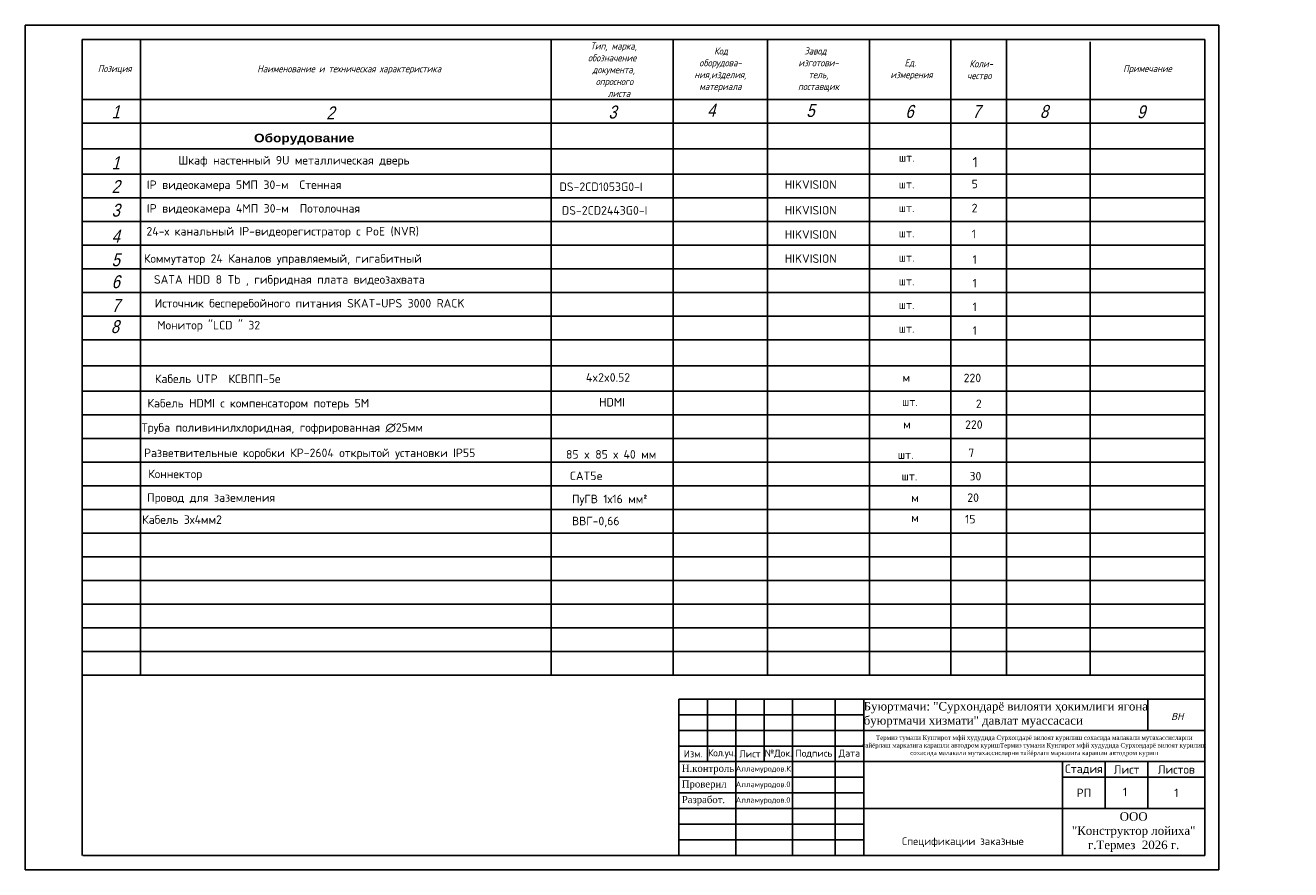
# Model space of a CAD drawing. Header units: millimetres. Extents: x -228268 to 1513407, y -439898 to -137408.
# Tile 122 of 128: x 365697 to 410223, y -305859 to -276159. Entities that reach past the tile are written whole.
import ezdxf
from ezdxf.enums import TextEntityAlignment as Align

# ---------------------------------------------------------------- set-up
doc = ezdxf.new("R2010")
doc.units = ezdxf.units.MM
for name, color, linetype in [('Заголовки (Headings) RU', 7, 'Continuous'), ('Штамп опасные', 7, 'Continuous'), ('Электрика', 7, 'Continuous')]:
    doc.layers.add(name, color=color, linetype=linetype)
doc.styles.add('GOST', font='isocpeur.ttf')
doc.styles.add('ISOCPEUR', font='isocpeur.ttf', dxfattribs={"height": 5})
doc.styles.add('Spec_style', font='wwcade.shx', dxfattribs={"width": 0.85, "oblique": 15})
doc.styles.get("Standard").update_dxf_attribs({"font": 'isocpeur.ttf'})
doc.styles.add('V@ler@Live', font='isocpeur.ttf')
doc.styles.add('ViTEXT', font='isocpeur.ttf')
doc.styles.add('Заголовок', font='ariblk.ttf', dxfattribs={"height": 5})
doc.styles.add('Миржалол', font='isocpeui.ttf', dxfattribs={"height": 250})

# ---------------------------------------------------------------- blocks, each defined once
blk = doc.blocks.new('*T422')
at = {"layer": 'Штамп опасные', "transparency": 16777216}
for p, q in [((0, 0), (18500, 0)), ((0, 0), (0, -5500)), ((1000, 0), (1000, -2200)), ((2000, 0), (2000, -5500)), ((3000, 0), (3000, -2200)), ((4000, 0), (4000, -5500)), ((5500, 0), (5500, -5500)), ((6500, 0), (6500, -5500)), ((16500, 0), (16500, -1100)), ((18500, 0), (18500, -5500)), ((0, -550), (6500, -550)), ((0, -1100), (18500, -1100)), ((0, -1650), (6500, -1650)), ((0, -2200), (13500, -2200)), ((13500, -2200), (13500, -2750)), ((15000, -2200), (15000, -3850)), ((16500, -2200), (16500, -3850)), ((0, -2750), (6500, -2750)), ((13500, -2750), (18500, -2750)), ((0, -3300), (6500, -3300)), ((0, -3850), (18500, -3850)), ((13500, -3850), (13500, -5500)), ((0, -4400), (6500, -4400)), ((0, -4950), (6500, -4950)), ((0, -5500), (18500, -5500))]:
    blk.add_line(p, q, dxfattribs=at)
at = {"layer": 'Штамп опасные', "color": 0, "linetype": 'ByBlock', "lineweight": -2, "transparency": 16777216}
for p, q in [((13500, -2200), (18500, -2200)), ((13500, -2750), (13500, -3850))]:
    blk.add_line(p, q, dxfattribs=at)
at = {"layer": 'Штамп опасные', "lineweight": 25, "transparency": 16777216, "attachment_point": 5, "style": 'ViTEXT'}
for s, insert, char_height, width in [('Изм.', (500, -1925), 250, 1000), ('Лист', (2500, -1925), 250, 1000), ('№Док.\\P', (3500, -1925), 250, 1000), ('Подпись', (4750, -1925), 250, 1500), ('Дата', (6000, -1925), 250, 1000), ('{\\T0.95;Кол.уч.}', (1500, -1925), 250, 1000), ('Стадия', (14250, -2475), 300, 1500), ('Лист', (15750, -2475), 300, 1500), ('Листов', (17500, -2475), 300, 2000), ('РП', (14250, -3300), 300, 1500), ('1', (17500, -3300), 300, 2000)]:
    blk.add_mtext(s, dxfattribs=dict(at, insert=insert, char_height=char_height, width=width))

msp = doc.modelspace()

# ---------------------------------------------------------------- linework, layer by layer
at = {"linetype": 'ByBlock', "lineweight": 25, "transparency": 33554687}
msp.add_line((365696.6, -305858.9), (365696.6, -276158.9), dxfattribs=at)
at = {"lineweight": 25, "ltscale": 100, "transparency": 33554687}
for p, q in [((365696.6, -276158.9), (407696.6, -276158.9)), ((407696.6, -276158.9), (407696.6, -305858.9)), ((365696.6, -305858.9), (407696.6, -305858.9))]:
    msp.add_line(p, q, dxfattribs=at)
at = {"linetype": 'Continuous', "lineweight": 25, "transparency": 33554687}
for p, q in [((367696.6, -276658.9), (367696.6, -305358.9)), ((407196.6, -305358.9), (407196.6, -276658.9)), ((367717.4, -305358.9), (407196.6, -305358.9))]:
    msp.add_line(p, q, dxfattribs=at)
at = {"color": 0, "linetype": 'Continuous', "transparency": 33554687}
for p, q in [((367696.6, -276658.9), (407196.6, -276658.9)), ((369755.5, -276673.9), (369755.5, -299019.7)), ((384198.3, -276673.9), (384198.3, -299019.7)), ((388492.8, -276673.2), (388492.8, -299019.7)), ((391815.2, -276673.2), (391815.2, -299019.7)), ((395400.7, -276673.2), (395400.7, -299019.7)), ((398269.1, -276673.2), (398269.1, -299019.7)), ((400224.8, -276673.2), (400224.8, -299019.7)), ((403167, -276738.3), (403167, -299019.7)), ((367696.6, -278766.4), (407196.6, -278766.4)), ((367696.6, -279599.6), (407196.6, -279599.6)), ((367696.6, -282227.8), (407196.6, -282227.8)), ((367696.6, -283061), (407196.6, -283061)), ((367696.6, -283894.1), (407196.6, -283894.1)), ((367696.6, -284727.3), (407196.6, -284727.3)), ((367696.6, -285560.4), (407196.6, -285560.4)), ((367696.6, -286393.6), (407196.6, -286393.6)), ((367696.6, -289855), (407196.6, -289855)), ((367696.6, -290688.1), (407196.6, -290688.1)), ((367696.6, -291521.3), (407196.6, -291521.3)), ((367696.6, -292354.4), (407196.6, -292354.4)), ((367696.6, -293187.6), (407196.6, -293187.6)), ((367696.6, -294020.7), (407196.6, -294020.7)), ((367696.6, -294853.9), (407196.6, -294853.9)), ((367696.6, -295687.1), (407196.6, -295687.1)), ((367696.6, -296520.2), (407196.6, -296520.2)), ((367696.6, -297353.4), (407196.6, -297353.4)), ((367696.6, -298186.5), (407196.6, -298186.5)), ((367696.6, -299019.7), (407196.6, -299019.7))]:
    msp.add_line(p, q, dxfattribs=at)
at = {"transparency": 33554687}
for p, q in [((367696.6, -280508.2), (407196.6, -280508.2)), ((367696.6, -281394.7), (407196.6, -281394.7)), ((367696.6, -289021.8), (407196.6, -289021.8))]:
    msp.add_line(p, q, dxfattribs=at)
at = {"layer": 'Заголовки (Headings) RU', "color": 7}
for p, q in [((367696.6, -287226.7), (407196.6, -287226.7)), ((367696.6, -288135.3), (407196.6, -288135.3))]:
    msp.add_line(p, q, dxfattribs=at)

# ---------------------------------------------------------------- block references
msp.add_blockref('*T422', (388696.6, -299858.9))

# ---------------------------------------------------------------- texts
at = {"transparency": 33554687, "style": 'Spec_style', "oblique": 15, "width": 0.85}
for s, p in [('1', (368879.6, -279200.9)), ('2', (376433, -279239.8)), ('3', (386358.4, -279208.4)), ('4', (389837.1, -279141.8)), ('5', (393324.8, -279155.7)), ('6', (396808.2, -279188.7)), ('7', (399164.5, -279188.4)), ('8', (401545, -279188.4)), ('9', (404961.5, -279201.8)), ('1', (368879.6, -280996)), ('2', (368879.6, -281829.2)), ('3', (368879.6, -282662.3)), ('4', (368879.6, -283574.3)), ('5', (368879.6, -284407.4)), ('6', (368879.6, -285178.6)), ('7', (368879.6, -286011.7)), ('8', (368851, -286756.6))]:
    msp.add_text(s, height=455, dxfattribs=at).set_placement(p, align=Align.MIDDLE_CENTER)
at = {"ltscale": 100, "transparency": 33554687, "char_height": 250, "attachment_point": 5, "style": 'GOST'}
for s, insert, width in [('\\pi107.155;{\\Fsimplex|c204;\\Q15;\\W0.85;Тип, марка, \\P\\pi0;обозначение \\P\\pi109.6275;документа,\\P\\pi160.72;опросного \\P\\pi482.9925;листа}', (386345.5, -277719.8), 4294.591), ('\\pi-219.6225;{\\Fsimplex|c204;\\Q15;\\W0.85;Завод \\P\\pi0;изготови-\\Pтель, \\Pпоставщик}', (393608, -277719.8), 3585.484), ('\\pi231.8475;{\\Fsimplex|c204;\\Q15;\\W0.85;Наименование и техническая характеристика}', (376976.9, -277720.2), 14442.714), ('\\pi43.025;{\\Fsimplex|c204;\\Q15;\\W0.85;Код \\P\\pi0;oборудова-\\Pния,изделия, \\Pматериала}', (390154, -277719.8), 3322.377), ('{\\Fsimplex|c204;\\Q15;\\W0.85;Ед.\\P\\pi89.0525;измерения}', (396834.9, -277719.8), 2868.387), ('\\pi170.77;{\\Fsimplex|c204;\\Q15;\\W0.85;Коли-\\P\\pi33.33;чество}', (399247, -277719.8), 1955.718), ('\\pi231.8475;{\\Fsimplex|c204;\\Q15;\\W0.85;Позиция}', (368726.1, -277712.7), 2058.931), ('{\\Fsimplex|c204;\\Q15;\\W0.85;Примечание}', (405181.8, -277712.7), 4029.654)]:
    msp.add_mtext(s, dxfattribs=dict(at, insert=insert, width=width))
at = {"color": 0, "lineweight": 25, "ltscale": 0.1, "insert": (403906.3, -302975.8), "char_height": 300, "attachment_point": 1}
msp.add_mtext_dynamic_manual_height_columns('\\pxqc;1', width=980.425, gutter_width=1250, heights=[0], dxfattribs=at)
at = {"color": 0, "lineweight": 25, "ltscale": 20, "insert": (398687, -304894.7), "char_height": 270, "attachment_point": 5, "style": 'V@ler@Live'}
msp.add_mtext('{\\fISOCPEUR|b0|i0|c204|p34;Спецификации заказные}', dxfattribs=at)
at = {"layer": 'Заголовки (Headings) RU', "color": 7}
for s, style, p in [('Оборудование', 'Заголовок', (373745.1, -280272.3)), ('Кабель UTP  КСВПП-5е ', 'ISOCPEUR', (370255.7, -288741))]:
    msp.add_text(s, height=300, dxfattribs=dict(at, style=style)).set_placement(p)
at = {"layer": 'Заголовки (Headings) RU', "color": 7, "style": 'ISOCPEUR'}
for s, height, p in [('шт.', 300, (396431.3, -280810.2)), ('1', 360, (399029, -280972.1)), ('IP видеокамера 5МП 30-м  Стенная ', 300, (369975.2, -281765.2)), ('DS-2CD1053G0-I', 300, (384493.6, -281835.9)), ('HIKVISION', 300, (392423, -281760.6)), ('шт.', 300, (396428.5, -281747.9)), ('5', 300, (398997.4, -281740.9)), ('IP видеокамера 4МП 30-м  Потолочная ', 300, (369975.2, -282598.3)), (' DS-2CD2443G0-I', 300, (384387.2, -282669)), ('HIKVISION', 300, (392423, -282663.4)), ('шт.', 300, (396428.5, -282581)), ('2', 300, (398997.4, -282585.7)), ('24-х канальный IP-видеорегистратор с PoE (NVR)', 300, (369958.7, -283403.4)), ('HIKVISION', 300, (392423, -283516)), ('шт.', 300, (396428.5, -283467.5)), ('1', 300, (398997.4, -283498.8)), ('Коммутатор 24 Каналов управляемый, гигабитный', 300, (369870, -284362.7)), ('HIKVISION', 300, (392423, -284365.2)), ('шт.', 300, (396428.5, -284322.7)), ('1', 300, (399027.6, -284394.5)), ('шт.', 300, (396428.5, -285155.9)), ('1', 300, (399027.6, -285227.6)), ('шт.', 300, (396428.5, -285989)), ('1', 300, (399027.6, -286060.8)), ('1', 300, (399027.6, -286893.9)), ('шт.', 300, (396428.5, -286822.2)), ('4x2x0.52 ', 300, (385422.8, -288544.8)), ('м', 300, (396562.3, -288550.3)), ('220', 300, (398714.3, -288562.2)), ('Кабель HDMI с компенсатором потерь 5М ', 300, (369993.2, -289451.2)), ('HDMI', 300, (385888.7, -289417.8)), ('шт.', 300, (396545.2, -289399.9)), ('2', 300, (399144.3, -289471.6)), ('Труба поливинилхлоридная, гофрированная ∅25мм', 300, (369788.5, -290306.4)), ('м', 300, (396588, -290191.6)), ('220', 300, (398765.6, -290203.5)), ('Разветвительные коробки КР-2604 открытой установки IP55', 300, (369872.6, -291198)), ('85 x 85 х 40 мм', 300, (384720.7, -291250.8)), ('шт.', 300, (396394.3, -291262.6)), ('7', 300, (398878.4, -291197.2)), ('Коннектор', 300, (370021.3, -291937.9)), ('CAT5e', 300, (384855.3, -292006.1)), ('шт.', 300, (396528.8, -292017.9)), ('30', 300, (398920.4, -292017.5)), ('Провод для заземления', 300, (369982.5, -292770.7)), ('ПуГВ 1х16 мм²', 300, (384932.8, -292819.5)), ('м', 300, (396873.2, -292778.2)), ('20', 300, (398842.9, -292772.8)), ('Кабель 3х4мм2', 300, (369808.1, -293545.3)), ('м', 300, (396873.2, -293477.7)), ('15', 300, (398765.4, -293528)), ('ВВГ-0,66', 300, (384932.8, -293594.1))]:
    msp.add_text(s, height=height, dxfattribs=at).set_placement(p, align=Align.MIDDLE_LEFT)
at = {"layer": 'Заголовки (Headings) RU', "color": 7, "char_height": 300, "width": 14442.714, "attachment_point": 5, "style": 'ISOCPEUR'}
for s, insert in [('Шкаф настенный 9U металлическая дверь', (375148.5, -280947.1)), ('{\\C256;SATA HDD 8 Tb , гибридная плата видеозахвата}', (374989, -285138.9)), ('{\\C256;Источник бесперебойного питания SKAT-UPS 3000 RACK}', (375701.1, -285976.3)), ('{\\C256;Монитор "LCD " 32}', (372149.3, -286745.2))]:
    msp.add_mtext(s, dxfattribs=dict(at, insert=insert))
at = {"layer": 'Штамп опасные', "lineweight": 25, "style": 'ViTEXT'}
for s, insert, char_height, width, attachment_point in [('{\\fTimes New Roman|b0|i0|c204|p18;\\C0;Буюртмачи: "Сурхондарё вилояти ҳокимлиги ягона буюртмачи хизмати" давлат муассасаси}', (395196.6, -300408.9), 300, 10000, 4), ('{\\fTimes New Roman|b0|i0|c204|p18;\\C0;Термиз тумани Кунгирот мфй худудида Сурхондарё вилоят курилиш сохасида малакали мутахассисларни тайёрлаш марказига карашли автодром куришТермиз тумани Кунгирот мфй худудида Сурхондарё вилоят курилиш сохасида малакали мутахассисларни тайёрлаш марказига карашли автодром куриш}', (401196.6, -301508.9), 160, 12000, 5), ('{\\fTimes New Roman|b0|i0|c204|p18;\\C0;Н.контроль}', (388796.6, -302333.9), 250, 1800, 4), ('Алламуродов.К', (390696.6, -302333.9), 200, 2000, 4), ('{\\fTimes New Roman|b0|i0|c204|p18;\\C0;Проверил\\Ftxt|c204; }', (388796.6, -302883.9), 250, 1800, 4), ('Алламуродов.0', (390696.6, -302883.9), 200, 2000, 4), ('{\\fTimes New Roman|b0|i0|c204|p18;\\C0;Разработ.}', (388796.6, -303433.9), 250, 1800, 4), ('Алламуродов.0', (390696.6, -303433.9), 200, 2000, 4), ('{\\fTimes New Roman|b0|i0|c204|p18;\\C0;ООО \\P"Конструктор лойиха"\\Pг.Термез  2026 г.\\Ftxt|c204;  }', (404696.6, -304533.9), 300, 5000, 5)]:
    msp.add_mtext(s, dxfattribs=dict(at, insert=insert, char_height=char_height, width=width, attachment_point=attachment_point))
at = {"layer": 'Электрика', "lineweight": 25, "insert": (406231.5, -300469.1), "char_height": 250, "attachment_point": 5, "style": 'Миржалол'}
msp.add_mtext('ВН', dxfattribs=at)

doc.saveas('drawing.dxf')
